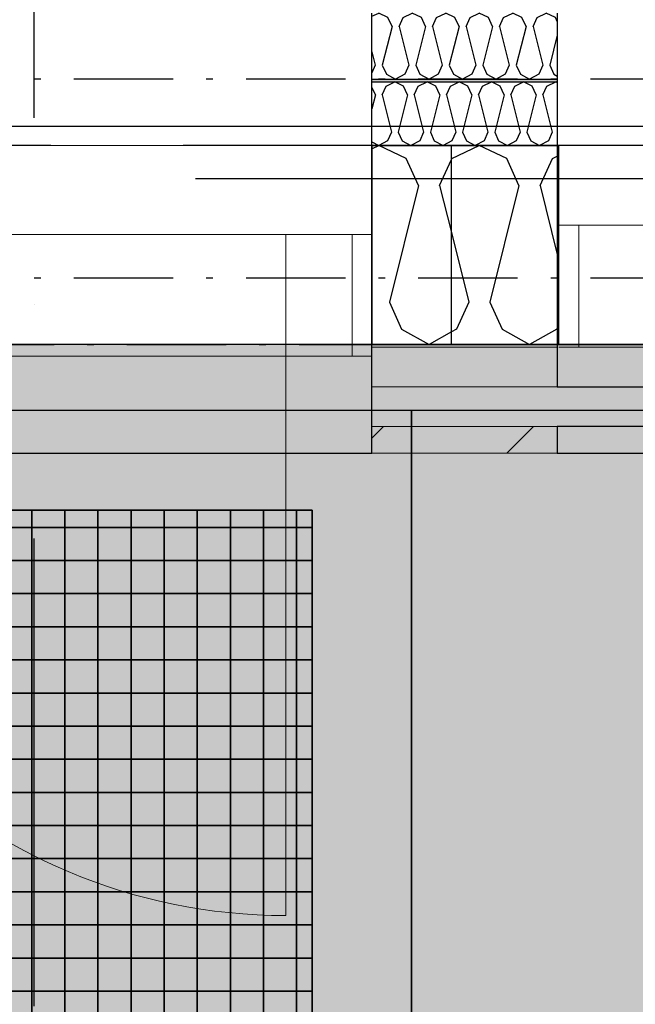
# Model space of a CAD drawing. Header units: millimetres. Extents: x -173281 to 144469, y -85977 to 83288.
# Tile 122 of 256: x -66134 to -65669, y -44460 to -43717. Entities that reach past the tile are written whole.
import ezdxf
from ezdxf.enums import TextEntityAlignment as Align

# ---------------------------------------------------------------- set-up
doc = ezdxf.new("R2010")
doc.units = ezdxf.units.MM
doc.header["$LTSCALE"] = 0.5
doc.header["$MEASUREMENT"] = 0
for name, pattern in [('Akselinje', [1500, 1000, -200, 100, -200]), ('Over snittplan', [260, 150, -50, 10, -50]), ('PLINE', [0]), ('Prikk & stiplet', [1340.555525, 705.555534, -352.777767, 0, -282.222223])]:
    doc.linetypes.add(name, pattern=pattern)
for name, color, linetype in [('216- Direkte fundamentering(Nye konstruksjoner)', 7, 'Continuous'), ('223- Bjelker', 7, 'Continuous'), ('231- Bærende yttervegger', 7, 'Continuous'), ('231- Bærende yttervegger (Skravur)', 7, 'Continuous'), ('231- Bærende yttervegger(Nye konstruksjoner)', 7, 'Continuous'), ('232- Ikke-bærende yttervegger (Skravur)(Nye konstruksjoner)', 7, 'Continuous'), ('232- Ikke-bærende yttervegger(Nye konstruksjoner)', 7, 'Continuous'), ('235- Utvendig kledning og overflate (Skravur)(Nye konstruksjoner)', 7, 'Continuous'), ('244- Vinduer_ dører_ foldevegger(Nye konstruksjoner)', 7, 'Continuous'), ('252- Gulv på grunn_ bunnplate', 7, 'Continuous'), ('252- Gulv på grunn_ bunnplate(Nye konstruksjoner)', 7, 'Continuous'), ('255- Gulvoverflate (Skravur)(Nye konstruksjoner)', 7, 'Continuous'), ('256- Faste himlinger og overflatebehandling(Nye konstruksjoner)', 7, 'Continuous'), ('82-- Modullinjer', 7, 'Continuous'), ('852- Snittmarkør', 7, 'Continuous')]:
    doc.layers.add(name, color=color, linetype=linetype)
doc.layers.add('234- Vinduer_ dører_ porter(Nye konstruksjoner)', color=7, linetype='Continuous', lineweight=0)
doc.layers.add('235- Utvendig kledning og overflate(Nye konstruksjoner)', color=7, linetype='Continuous', lineweight=0)
doc.styles.add('GENERATED_STYLE_2', font='arial.ttf')

# ---------------------------------------------------------------- blocks, each defined once
blk = doc.blocks.new('*X32')
at = {"layer": '255- Gulvoverflate (Skravur)(Nye konstruksjoner)', "linetype": 'PLINE'}
for p, q in [((-66125, -44100), (-66125, -44086.93)), ((-66125, -44086.93), (-66125, -44100)), ((-66100, -44100), (-66100, -44086.93)), ((-66100, -44086.93), (-66100, -44100)), ((-66075, -44100), (-66075, -44086.93)), ((-66075, -44086.93), (-66075, -44100)), ((-66050, -44100), (-66050, -44086.93)), ((-66050, -44086.93), (-66050, -44100)), ((-66025, -44100), (-66025, -44086.93)), ((-66025, -44086.93), (-66025, -44100)), ((-66000, -44100), (-66000, -44086.93)), ((-66000, -44086.93), (-66000, -44100)), ((-65975, -44100), (-65975, -44086.93)), ((-65975, -44086.93), (-65975, -44100)), ((-65950, -44100), (-65950, -44086.93)), ((-65950, -44086.93), (-65950, -44100)), ((-65925, -44100), (-65925, -44086.93)), ((-65925, -44086.93), (-65925, -44100)), ((-66150, -44100), (-66125, -44100)), ((-66125, -44100), (-66150, -44100)), ((-66125, -44100), (-66100, -44100)), ((-66125, -44125), (-66125, -44100)), ((-66100, -44100), (-66125, -44100)), ((-66125, -44100), (-66125, -44125)), ((-66100, -44100), (-66075, -44100)), ((-66100, -44125), (-66100, -44100)), ((-66075, -44100), (-66100, -44100)), ((-66100, -44100), (-66100, -44125)), ((-66075, -44100), (-66050, -44100)), ((-66075, -44125), (-66075, -44100)), ((-66050, -44100), (-66075, -44100)), ((-66075, -44100), (-66075, -44125)), ((-66050, -44100), (-66025, -44100)), ((-66050, -44125), (-66050, -44100)), ((-66025, -44100), (-66050, -44100)), ((-66050, -44100), (-66050, -44125)), ((-66025, -44100), (-66000, -44100)), ((-66025, -44125), (-66025, -44100)), ((-66000, -44100), (-66025, -44100)), ((-66025, -44100), (-66025, -44125)), ((-66000, -44100), (-65975, -44100)), ((-66000, -44125), (-66000, -44100)), ((-65975, -44100), (-66000, -44100)), ((-66000, -44100), (-66000, -44125)), ((-65975, -44100), (-65950, -44100)), ((-65975, -44125), (-65975, -44100)), ((-65950, -44100), (-65975, -44100)), ((-65975, -44100), (-65975, -44125)), ((-65950, -44100), (-65925, -44100)), ((-65950, -44125), (-65950, -44100)), ((-65925, -44100), (-65950, -44100)), ((-65950, -44100), (-65950, -44125)), ((-65925, -44100), (-65913.16, -44100)), ((-65925, -44125), (-65925, -44100)), ((-65913.16, -44100), (-65925, -44100)), ((-65925, -44100), (-65925, -44125)), ((-66150, -44125), (-66125, -44125)), ((-66125, -44125), (-66150, -44125)), ((-66125, -44125), (-66100, -44125)), ((-66125, -44150), (-66125, -44125)), ((-66100, -44125), (-66125, -44125)), ((-66125, -44125), (-66125, -44150)), ((-66100, -44125), (-66075, -44125)), ((-66100, -44150), (-66100, -44125)), ((-66075, -44125), (-66100, -44125)), ((-66100, -44125), (-66100, -44150)), ((-66075, -44125), (-66050, -44125)), ((-66075, -44150), (-66075, -44125)), ((-66050, -44125), (-66075, -44125)), ((-66075, -44125), (-66075, -44150)), ((-66050, -44125), (-66025, -44125)), ((-66050, -44150), (-66050, -44125)), ((-66025, -44125), (-66050, -44125)), ((-66050, -44125), (-66050, -44150)), ((-66025, -44125), (-66000, -44125)), ((-66025, -44150), (-66025, -44125)), ((-66000, -44125), (-66025, -44125)), ((-66025, -44125), (-66025, -44150)), ((-66000, -44125), (-65975, -44125)), ((-66000, -44150), (-66000, -44125)), ((-65975, -44125), (-66000, -44125)), ((-66000, -44125), (-66000, -44150)), ((-65975, -44125), (-65950, -44125)), ((-65975, -44150), (-65975, -44125)), ((-65950, -44125), (-65975, -44125)), ((-65975, -44125), (-65975, -44150)), ((-65950, -44125), (-65925, -44125)), ((-65950, -44150), (-65950, -44125)), ((-65925, -44125), (-65950, -44125)), ((-65950, -44125), (-65950, -44150)), ((-65925, -44125), (-65913.16, -44125)), ((-65925, -44150), (-65925, -44125)), ((-65913.16, -44125), (-65925, -44125)), ((-65925, -44125), (-65925, -44150)), ((-66150, -44150), (-66125, -44150)), ((-66125, -44150), (-66150, -44150)), ((-66125, -44150), (-66100, -44150)), ((-66125, -44175), (-66125, -44150)), ((-66100, -44150), (-66125, -44150)), ((-66125, -44150), (-66125, -44175)), ((-66100, -44150), (-66075, -44150)), ((-66100, -44175), (-66100, -44150)), ((-66075, -44150), (-66100, -44150)), ((-66100, -44150), (-66100, -44175)), ((-66075, -44150), (-66050, -44150)), ((-66075, -44175), (-66075, -44150)), ((-66050, -44150), (-66075, -44150)), ((-66075, -44150), (-66075, -44175)), ((-66050, -44150), (-66025, -44150)), ((-66050, -44175), (-66050, -44150)), ((-66025, -44150), (-66050, -44150)), ((-66050, -44150), (-66050, -44175)), ((-66025, -44150), (-66000, -44150)), ((-66025, -44175), (-66025, -44150)), ((-66000, -44150), (-66025, -44150)), ((-66025, -44150), (-66025, -44175)), ((-66000, -44150), (-65975, -44150)), ((-66000, -44175), (-66000, -44150)), ((-65975, -44150), (-66000, -44150)), ((-66000, -44150), (-66000, -44175)), ((-65975, -44150), (-65950, -44150)), ((-65975, -44175), (-65975, -44150)), ((-65950, -44150), (-65975, -44150)), ((-65975, -44150), (-65975, -44175)), ((-65950, -44150), (-65925, -44150)), ((-65950, -44175), (-65950, -44150)), ((-65925, -44150), (-65950, -44150)), ((-65950, -44150), (-65950, -44175)), ((-65925, -44150), (-65913.16, -44150)), ((-65925, -44175), (-65925, -44150)), ((-65913.16, -44150), (-65925, -44150)), ((-65925, -44150), (-65925, -44175)), ((-66150, -44175), (-66125, -44175)), ((-66125, -44175), (-66150, -44175)), ((-66125, -44175), (-66100, -44175)), ((-66125, -44200), (-66125, -44175)), ((-66100, -44175), (-66125, -44175)), ((-66125, -44175), (-66125, -44200)), ((-66100, -44175), (-66075, -44175)), ((-66100, -44200), (-66100, -44175)), ((-66075, -44175), (-66100, -44175)), ((-66100, -44175), (-66100, -44200)), ((-66075, -44175), (-66050, -44175)), ((-66075, -44200), (-66075, -44175)), ((-66050, -44175), (-66075, -44175)), ((-66075, -44175), (-66075, -44200)), ((-66050, -44175), (-66025, -44175)), ((-66050, -44200), (-66050, -44175)), ((-66025, -44175), (-66050, -44175)), ((-66050, -44175), (-66050, -44200)), ((-66025, -44175), (-66000, -44175)), ((-66025, -44200), (-66025, -44175)), ((-66000, -44175), (-66025, -44175)), ((-66025, -44175), (-66025, -44200)), ((-66000, -44175), (-65975, -44175)), ((-66000, -44200), (-66000, -44175)), ((-65975, -44175), (-66000, -44175)), ((-66000, -44175), (-66000, -44200)), ((-65975, -44175), (-65950, -44175)), ((-65975, -44200), (-65975, -44175)), ((-65950, -44175), (-65975, -44175)), ((-65975, -44175), (-65975, -44200)), ((-65950, -44175), (-65925, -44175)), ((-65950, -44200), (-65950, -44175)), ((-65925, -44175), (-65950, -44175)), ((-65950, -44175), (-65950, -44200)), ((-65925, -44175), (-65913.16, -44175)), ((-65925, -44200), (-65925, -44175)), ((-65913.16, -44175), (-65925, -44175)), ((-65925, -44175), (-65925, -44200)), ((-66150, -44200), (-66125, -44200)), ((-66125, -44200), (-66150, -44200)), ((-66125, -44200), (-66100, -44200)), ((-66125, -44225), (-66125, -44200)), ((-66100, -44200), (-66125, -44200)), ((-66125, -44200), (-66125, -44225)), ((-66100, -44200), (-66075, -44200)), ((-66100, -44225), (-66100, -44200)), ((-66075, -44200), (-66100, -44200)), ((-66100, -44200), (-66100, -44225)), ((-66075, -44200), (-66050, -44200)), ((-66075, -44225), (-66075, -44200)), ((-66050, -44200), (-66075, -44200)), ((-66075, -44200), (-66075, -44225)), ((-66050, -44200), (-66025, -44200)), ((-66050, -44225), (-66050, -44200)), ((-66025, -44200), (-66050, -44200)), ((-66050, -44200), (-66050, -44225)), ((-66025, -44200), (-66000, -44200)), ((-66025, -44225), (-66025, -44200)), ((-66000, -44200), (-66025, -44200)), ((-66025, -44200), (-66025, -44225)), ((-66000, -44200), (-65975, -44200)), ((-66000, -44225), (-66000, -44200)), ((-65975, -44200), (-66000, -44200)), ((-66000, -44200), (-66000, -44225)), ((-65975, -44200), (-65950, -44200)), ((-65975, -44225), (-65975, -44200)), ((-65950, -44200), (-65975, -44200)), ((-65975, -44200), (-65975, -44225)), ((-65950, -44200), (-65925, -44200)), ((-65950, -44225), (-65950, -44200)), ((-65925, -44200), (-65950, -44200)), ((-65950, -44200), (-65950, -44225)), ((-65925, -44200), (-65913.16, -44200)), ((-65925, -44225), (-65925, -44200)), ((-65913.16, -44200), (-65925, -44200)), ((-65925, -44200), (-65925, -44225)), ((-66150, -44225), (-66125, -44225)), ((-66125, -44225), (-66150, -44225)), ((-66125, -44225), (-66100, -44225)), ((-66125, -44250), (-66125, -44225)), ((-66100, -44225), (-66125, -44225)), ((-66125, -44225), (-66125, -44250)), ((-66100, -44225), (-66075, -44225)), ((-66100, -44250), (-66100, -44225)), ((-66075, -44225), (-66100, -44225)), ((-66100, -44225), (-66100, -44250)), ((-66075, -44225), (-66050, -44225)), ((-66075, -44250), (-66075, -44225)), ((-66050, -44225), (-66075, -44225)), ((-66075, -44225), (-66075, -44250)), ((-66050, -44225), (-66025, -44225)), ((-66050, -44250), (-66050, -44225)), ((-66025, -44225), (-66050, -44225)), ((-66050, -44225), (-66050, -44250)), ((-66025, -44225), (-66000, -44225)), ((-66025, -44250), (-66025, -44225)), ((-66000, -44225), (-66025, -44225)), ((-66025, -44225), (-66025, -44250)), ((-66000, -44225), (-65975, -44225)), ((-66000, -44250), (-66000, -44225)), ((-65975, -44225), (-66000, -44225)), ((-66000, -44225), (-66000, -44250)), ((-65975, -44225), (-65950, -44225)), ((-65975, -44250), (-65975, -44225)), ((-65950, -44225), (-65975, -44225)), ((-65975, -44225), (-65975, -44250)), ((-65950, -44225), (-65925, -44225)), ((-65950, -44250), (-65950, -44225)), ((-65925, -44225), (-65950, -44225)), ((-65950, -44225), (-65950, -44250)), ((-65925, -44225), (-65913.16, -44225)), ((-65925, -44250), (-65925, -44225)), ((-65913.16, -44225), (-65925, -44225)), ((-65925, -44225), (-65925, -44250)), ((-66150, -44250), (-66125, -44250)), ((-66125, -44250), (-66150, -44250)), ((-66125, -44250), (-66100, -44250)), ((-66125, -44275), (-66125, -44250)), ((-66100, -44250), (-66125, -44250)), ((-66125, -44250), (-66125, -44275)), ((-66100, -44250), (-66075, -44250)), ((-66100, -44275), (-66100, -44250)), ((-66075, -44250), (-66100, -44250)), ((-66100, -44250), (-66100, -44275)), ((-66075, -44250), (-66050, -44250)), ((-66075, -44275), (-66075, -44250)), ((-66050, -44250), (-66075, -44250)), ((-66075, -44250), (-66075, -44275)), ((-66050, -44250), (-66025, -44250)), ((-66050, -44275), (-66050, -44250)), ((-66025, -44250), (-66050, -44250)), ((-66050, -44250), (-66050, -44275)), ((-66025, -44250), (-66000, -44250)), ((-66025, -44275), (-66025, -44250)), ((-66000, -44250), (-66025, -44250)), ((-66025, -44250), (-66025, -44275)), ((-66000, -44250), (-65975, -44250)), ((-66000, -44275), (-66000, -44250)), ((-65975, -44250), (-66000, -44250)), ((-66000, -44250), (-66000, -44275)), ((-65975, -44250), (-65950, -44250)), ((-65975, -44275), (-65975, -44250)), ((-65950, -44250), (-65975, -44250)), ((-65975, -44250), (-65975, -44275)), ((-65950, -44250), (-65925, -44250)), ((-65950, -44275), (-65950, -44250)), ((-65925, -44250), (-65950, -44250)), ((-65950, -44250), (-65950, -44275)), ((-65925, -44250), (-65913.16, -44250)), ((-65925, -44275), (-65925, -44250)), ((-65913.16, -44250), (-65925, -44250)), ((-65925, -44250), (-65925, -44275)), ((-66150, -44275), (-66125, -44275)), ((-66125, -44275), (-66150, -44275)), ((-66125, -44275), (-66100, -44275)), ((-66125, -44300), (-66125, -44275)), ((-66100, -44275), (-66125, -44275)), ((-66125, -44275), (-66125, -44300)), ((-66100, -44275), (-66075, -44275)), ((-66100, -44300), (-66100, -44275)), ((-66075, -44275), (-66100, -44275)), ((-66100, -44275), (-66100, -44300)), ((-66075, -44275), (-66050, -44275)), ((-66075, -44300), (-66075, -44275)), ((-66050, -44275), (-66075, -44275)), ((-66075, -44275), (-66075, -44300)), ((-66050, -44275), (-66025, -44275)), ((-66050, -44300), (-66050, -44275)), ((-66025, -44275), (-66050, -44275)), ((-66050, -44275), (-66050, -44300)), ((-66025, -44275), (-66000, -44275)), ((-66025, -44300), (-66025, -44275)), ((-66000, -44275), (-66025, -44275)), ((-66025, -44275), (-66025, -44300)), ((-66000, -44275), (-65975, -44275)), ((-66000, -44300), (-66000, -44275)), ((-65975, -44275), (-66000, -44275)), ((-66000, -44275), (-66000, -44300)), ((-65975, -44275), (-65950, -44275)), ((-65975, -44300), (-65975, -44275)), ((-65950, -44275), (-65975, -44275)), ((-65975, -44275), (-65975, -44300)), ((-65950, -44275), (-65925, -44275)), ((-65950, -44300), (-65950, -44275)), ((-65925, -44275), (-65950, -44275)), ((-65950, -44275), (-65950, -44300)), ((-65925, -44275), (-65913.16, -44275)), ((-65925, -44300), (-65925, -44275)), ((-65913.16, -44275), (-65925, -44275)), ((-65925, -44275), (-65925, -44300)), ((-66150, -44300), (-66125, -44300)), ((-66125, -44300), (-66150, -44300)), ((-66125, -44300), (-66100, -44300)), ((-66125, -44325), (-66125, -44300)), ((-66100, -44300), (-66125, -44300)), ((-66125, -44300), (-66125, -44325)), ((-66100, -44300), (-66075, -44300)), ((-66100, -44325), (-66100, -44300)), ((-66075, -44300), (-66100, -44300)), ((-66100, -44300), (-66100, -44325)), ((-66075, -44300), (-66050, -44300)), ((-66075, -44325), (-66075, -44300)), ((-66050, -44300), (-66075, -44300)), ((-66075, -44300), (-66075, -44325)), ((-66050, -44300), (-66025, -44300)), ((-66050, -44325), (-66050, -44300)), ((-66025, -44300), (-66050, -44300)), ((-66050, -44300), (-66050, -44325)), ((-66025, -44300), (-66000, -44300)), ((-66025, -44325), (-66025, -44300)), ((-66000, -44300), (-66025, -44300)), ((-66025, -44300), (-66025, -44325)), ((-66000, -44300), (-65975, -44300)), ((-66000, -44325), (-66000, -44300)), ((-65975, -44300), (-66000, -44300)), ((-66000, -44300), (-66000, -44325)), ((-65975, -44300), (-65950, -44300)), ((-65975, -44325), (-65975, -44300)), ((-65950, -44300), (-65975, -44300)), ((-65975, -44300), (-65975, -44325)), ((-65950, -44300), (-65925, -44300)), ((-65950, -44325), (-65950, -44300)), ((-65925, -44300), (-65950, -44300)), ((-65950, -44300), (-65950, -44325)), ((-65925, -44300), (-65913.16, -44300)), ((-65925, -44325), (-65925, -44300)), ((-65913.16, -44300), (-65925, -44300)), ((-65925, -44300), (-65925, -44325)), ((-66150, -44325), (-66125, -44325)), ((-66125, -44325), (-66150, -44325)), ((-66125, -44325), (-66100, -44325)), ((-66125, -44350), (-66125, -44325)), ((-66100, -44325), (-66125, -44325)), ((-66125, -44325), (-66125, -44350)), ((-66100, -44325), (-66075, -44325)), ((-66100, -44350), (-66100, -44325)), ((-66075, -44325), (-66100, -44325)), ((-66100, -44325), (-66100, -44350)), ((-66075, -44325), (-66050, -44325)), ((-66075, -44350), (-66075, -44325)), ((-66050, -44325), (-66075, -44325)), ((-66075, -44325), (-66075, -44350)), ((-66050, -44325), (-66025, -44325)), ((-66050, -44350), (-66050, -44325)), ((-66025, -44325), (-66050, -44325)), ((-66050, -44325), (-66050, -44350)), ((-66025, -44325), (-66000, -44325)), ((-66025, -44350), (-66025, -44325)), ((-66000, -44325), (-66025, -44325)), ((-66025, -44325), (-66025, -44350)), ((-66000, -44325), (-65975, -44325)), ((-66000, -44350), (-66000, -44325)), ((-65975, -44325), (-66000, -44325)), ((-66000, -44325), (-66000, -44350)), ((-65975, -44325), (-65950, -44325)), ((-65975, -44350), (-65975, -44325)), ((-65950, -44325), (-65975, -44325)), ((-65975, -44325), (-65975, -44350)), ((-65950, -44325), (-65925, -44325)), ((-65950, -44350), (-65950, -44325)), ((-65925, -44325), (-65950, -44325)), ((-65950, -44325), (-65950, -44350)), ((-65925, -44325), (-65913.16, -44325)), ((-65925, -44350), (-65925, -44325)), ((-65913.16, -44325), (-65925, -44325)), ((-65925, -44325), (-65925, -44350)), ((-66150, -44350), (-66125, -44350)), ((-66125, -44350), (-66150, -44350)), ((-66125, -44350), (-66100, -44350)), ((-66125, -44375), (-66125, -44350)), ((-66100, -44350), (-66125, -44350)), ((-66125, -44350), (-66125, -44375)), ((-66100, -44350), (-66075, -44350)), ((-66100, -44375), (-66100, -44350)), ((-66075, -44350), (-66100, -44350)), ((-66100, -44350), (-66100, -44375)), ((-66075, -44350), (-66050, -44350)), ((-66075, -44375), (-66075, -44350)), ((-66050, -44350), (-66075, -44350)), ((-66075, -44350), (-66075, -44375)), ((-66050, -44350), (-66025, -44350)), ((-66050, -44375), (-66050, -44350)), ((-66025, -44350), (-66050, -44350)), ((-66050, -44350), (-66050, -44375)), ((-66025, -44350), (-66000, -44350)), ((-66025, -44375), (-66025, -44350)), ((-66000, -44350), (-66025, -44350)), ((-66025, -44350), (-66025, -44375)), ((-66000, -44350), (-65975, -44350)), ((-66000, -44375), (-66000, -44350)), ((-65975, -44350), (-66000, -44350)), ((-66000, -44350), (-66000, -44375)), ((-65975, -44350), (-65950, -44350)), ((-65975, -44375), (-65975, -44350)), ((-65950, -44350), (-65975, -44350)), ((-65975, -44350), (-65975, -44375)), ((-65950, -44350), (-65925, -44350)), ((-65950, -44375), (-65950, -44350)), ((-65925, -44350), (-65950, -44350)), ((-65950, -44350), (-65950, -44375)), ((-65925, -44350), (-65913.16, -44350)), ((-65925, -44375), (-65925, -44350)), ((-65913.16, -44350), (-65925, -44350)), ((-65925, -44350), (-65925, -44375)), ((-66150, -44375), (-66125, -44375)), ((-66125, -44375), (-66150, -44375)), ((-66125, -44375), (-66100, -44375)), ((-66125, -44400), (-66125, -44375)), ((-66100, -44375), (-66125, -44375)), ((-66125, -44375), (-66125, -44400)), ((-66100, -44375), (-66075, -44375)), ((-66100, -44400), (-66100, -44375)), ((-66075, -44375), (-66100, -44375)), ((-66100, -44375), (-66100, -44400)), ((-66075, -44375), (-66050, -44375)), ((-66075, -44400), (-66075, -44375)), ((-66050, -44375), (-66075, -44375)), ((-66075, -44375), (-66075, -44400)), ((-66050, -44375), (-66025, -44375)), ((-66050, -44400), (-66050, -44375)), ((-66025, -44375), (-66050, -44375)), ((-66050, -44375), (-66050, -44400)), ((-66025, -44375), (-66000, -44375)), ((-66025, -44400), (-66025, -44375)), ((-66000, -44375), (-66025, -44375)), ((-66025, -44375), (-66025, -44400)), ((-66000, -44375), (-65975, -44375)), ((-66000, -44400), (-66000, -44375)), ((-65975, -44375), (-66000, -44375)), ((-66000, -44375), (-66000, -44400)), ((-65975, -44375), (-65950, -44375)), ((-65975, -44400), (-65975, -44375)), ((-65950, -44375), (-65975, -44375)), ((-65975, -44375), (-65975, -44400)), ((-65950, -44375), (-65925, -44375)), ((-65950, -44400), (-65950, -44375)), ((-65925, -44375), (-65950, -44375)), ((-65950, -44375), (-65950, -44400)), ((-65925, -44375), (-65913.16, -44375)), ((-65925, -44400), (-65925, -44375)), ((-65913.16, -44375), (-65925, -44375)), ((-65925, -44375), (-65925, -44400)), ((-66150, -44400), (-66125, -44400)), ((-66125, -44400), (-66150, -44400)), ((-66125, -44400), (-66100, -44400)), ((-66125, -44425), (-66125, -44400)), ((-66100, -44400), (-66125, -44400)), ((-66125, -44400), (-66125, -44425)), ((-66100, -44400), (-66075, -44400)), ((-66100, -44425), (-66100, -44400)), ((-66075, -44400), (-66100, -44400)), ((-66100, -44400), (-66100, -44425)), ((-66075, -44400), (-66050, -44400)), ((-66075, -44425), (-66075, -44400)), ((-66050, -44400), (-66075, -44400)), ((-66075, -44400), (-66075, -44425)), ((-66050, -44400), (-66025, -44400)), ((-66050, -44425), (-66050, -44400)), ((-66025, -44400), (-66050, -44400)), ((-66050, -44400), (-66050, -44425)), ((-66025, -44400), (-66000, -44400)), ((-66025, -44425), (-66025, -44400)), ((-66000, -44400), (-66025, -44400)), ((-66025, -44400), (-66025, -44425)), ((-66000, -44400), (-65975, -44400)), ((-66000, -44425), (-66000, -44400)), ((-65975, -44400), (-66000, -44400)), ((-66000, -44400), (-66000, -44425)), ((-65975, -44400), (-65950, -44400)), ((-65975, -44425), (-65975, -44400)), ((-65950, -44400), (-65975, -44400)), ((-65975, -44400), (-65975, -44425)), ((-65950, -44400), (-65925, -44400)), ((-65950, -44425), (-65950, -44400)), ((-65925, -44400), (-65950, -44400)), ((-65950, -44400), (-65950, -44425)), ((-65925, -44400), (-65913.16, -44400)), ((-65925, -44425), (-65925, -44400)), ((-65913.16, -44400), (-65925, -44400)), ((-65925, -44400), (-65925, -44425)), ((-66150, -44425), (-66125, -44425)), ((-66125, -44425), (-66150, -44425)), ((-66125, -44425), (-66100, -44425)), ((-66125, -44450), (-66125, -44425)), ((-66100, -44425), (-66125, -44425)), ((-66125, -44425), (-66125, -44450)), ((-66100, -44425), (-66075, -44425)), ((-66100, -44450), (-66100, -44425)), ((-66075, -44425), (-66100, -44425)), ((-66100, -44425), (-66100, -44450)), ((-66075, -44425), (-66050, -44425)), ((-66075, -44450), (-66075, -44425)), ((-66050, -44425), (-66075, -44425)), ((-66075, -44425), (-66075, -44450)), ((-66050, -44425), (-66025, -44425)), ((-66050, -44450), (-66050, -44425)), ((-66025, -44425), (-66050, -44425)), ((-66050, -44425), (-66050, -44450)), ((-66025, -44425), (-66000, -44425)), ((-66025, -44450), (-66025, -44425)), ((-66000, -44425), (-66025, -44425)), ((-66025, -44425), (-66025, -44450)), ((-66000, -44425), (-65975, -44425)), ((-66000, -44450), (-66000, -44425)), ((-65975, -44425), (-66000, -44425)), ((-66000, -44425), (-66000, -44450)), ((-65975, -44425), (-65950, -44425)), ((-65975, -44450), (-65975, -44425)), ((-65950, -44425), (-65975, -44425)), ((-65975, -44425), (-65975, -44450)), ((-65950, -44425), (-65925, -44425)), ((-65950, -44450), (-65950, -44425)), ((-65925, -44425), (-65950, -44425)), ((-65950, -44425), (-65950, -44450)), ((-65925, -44425), (-65913.16, -44425)), ((-65925, -44450), (-65925, -44425)), ((-65913.16, -44425), (-65925, -44425)), ((-65925, -44425), (-65925, -44450)), ((-66150, -44450), (-66125, -44450)), ((-66125, -44450), (-66150, -44450)), ((-66125, -44450), (-66100, -44450)), ((-66125, -44475), (-66125, -44450)), ((-66100, -44450), (-66125, -44450)), ((-66125, -44450), (-66125, -44475)), ((-66100, -44450), (-66075, -44450)), ((-66100, -44475), (-66100, -44450)), ((-66075, -44450), (-66100, -44450)), ((-66100, -44450), (-66100, -44475)), ((-66075, -44450), (-66050, -44450)), ((-66075, -44475), (-66075, -44450)), ((-66050, -44450), (-66075, -44450)), ((-66075, -44450), (-66075, -44475)), ((-66050, -44450), (-66025, -44450)), ((-66050, -44475), (-66050, -44450)), ((-66025, -44450), (-66050, -44450)), ((-66050, -44450), (-66050, -44475)), ((-66025, -44450), (-66000, -44450)), ((-66025, -44475), (-66025, -44450)), ((-66000, -44450), (-66025, -44450)), ((-66025, -44450), (-66025, -44475)), ((-66000, -44450), (-65975, -44450)), ((-66000, -44475), (-66000, -44450)), ((-65975, -44450), (-66000, -44450)), ((-66000, -44450), (-66000, -44475)), ((-65975, -44450), (-65950, -44450)), ((-65975, -44475), (-65975, -44450)), ((-65950, -44450), (-65975, -44450)), ((-65975, -44450), (-65975, -44475)), ((-65950, -44450), (-65925, -44450)), ((-65950, -44475), (-65950, -44450)), ((-65925, -44450), (-65950, -44450)), ((-65950, -44450), (-65950, -44475)), ((-65925, -44450), (-65913.16, -44450)), ((-65925, -44475), (-65925, -44450)), ((-65913.16, -44450), (-65925, -44450)), ((-65925, -44450), (-65925, -44475))]:
    blk.add_line(p, q, dxfattribs=at)
blk = doc.blocks.new('*X397')
at = {"layer": '231- Bærende yttervegger (Skravur)', "linetype": 'PLINE'}
for p, q in [((-65807.79, -43821.73), (-65787.07, -43811.93)), ((-65766.35, -43821.73), (-65787.07, -43811.93)), ((-65731.92, -43821.73), (-65728.16, -43819.96)), ((-65808.16, -43822.54), (-65807.79, -43821.73)), ((-65757.1, -43842.05), (-65766.35, -43821.73)), ((-65741.16, -43842.05), (-65731.92, -43821.73)), ((-65757.1, -43842.05), (-65779.1, -43930.04)), ((-65741.16, -43842.05), (-65728.16, -43894.06)), ((-65808.16, -43877.58), (-65795.04, -43930.04)), ((-65795.04, -43930.04), (-65804.29, -43950.36)), ((-65779.1, -43930.04), (-65769.85, -43950.36)), ((-65804.29, -43950.36), (-65808.16, -43952.52)), ((-65769.85, -43950.36), (-65749.13, -43961.93)), ((-65728.41, -43950.36), (-65749.13, -43961.93)), ((-65728.16, -43949.81), (-65728.41, -43950.36))]:
    blk.add_line(p, q, dxfattribs=at)
blk = doc.blocks.new('Vindu[42]')
at = {"layer": '234- Vinduer_ dører_ porter(Nye konstruksjoner)', "linetype": 'PLINE'}
for p, q in [((-65207.03, -43811.93), (-65727.03, -43811.93)), ((-65727.03, -43871.93), (-65712.03, -43871.93)), ((-65712.03, -43871.93), (-65656.03, -43871.93)), ((-65712.03, -43871.93), (-65712.03, -43963.93)), ((-65207.03, -43961.93), (-65727.03, -43961.93)), ((-65712.03, -43963.93), (-65727.03, -43963.93)), ((-65656.03, -43963.93), (-65712.03, -43963.93))]:
    blk.add_line(p, q, dxfattribs=at)
at = {"layer": '244- Vinduer_ dører_ foldevegger(Nye konstruksjoner)', "linetype": 'PLINE'}
for p, q in [((-65727.03, -43871.93), (-65727.03, -43811.93)), ((-65727.03, -43961.93), (-65727.03, -43871.93)), ((-65727.03, -43961.93), (-65727.03, -43871.93)), ((-65727.03, -43961.93), (-65734.03, -43961.93)), ((-65727.03, -43961.93), (-65734.03, -43961.93))]:
    blk.add_line(p, q, dxfattribs=at)
blk = doc.blocks.new('Dør tofløyet[26]')
at = {"layer": '234- Vinduer_ dører_ porter(Nye konstruksjoner)', "linetype": 'PLINE'}
for p, q in [((-65868.16, -43811.93), (-67388.16, -43811.93)), ((-67323.16, -43878.93), (-65933.16, -43878.93)), ((-65883.16, -43878.93), (-65933.16, -43878.93)), ((-65933.16, -43878.93), (-65933.16, -43970.93)), ((-65883.16, -43878.93), (-65868.16, -43878.93)), ((-65883.16, -43970.93), (-65883.16, -43878.93)), ((-65868.16, -43970.93), (-65868.16, -43878.93)), ((-65868.16, -43961.93), (-67388.16, -43961.93)), ((-65933.16, -43970.93), (-67323.16, -43970.93)), ((-65933.16, -43970.93), (-65883.16, -43970.93)), ((-65933.16, -43970.93), (-65933.16, -44392.93)), ((-65883.16, -43970.93), (-65868.16, -43970.93))]:
    blk.add_line(p, q, dxfattribs=at)
blk.add_arc((-65933.16, -43970.93), 422, 180, 270, dxfattribs=at)
at = {"layer": '244- Vinduer_ dører_ foldevegger(Nye konstruksjoner)', "linetype": 'PLINE'}
for p, q in [((-65868.16, -43878.93), (-65868.16, -43811.93)), ((-65868.16, -43961.93), (-65868.16, -43878.93)), ((-65868.16, -43961.93), (-65868.16, -43878.93))]:
    blk.add_line(p, q, dxfattribs=at)
blk = doc.blocks.new('*X728')
at = {"layer": '232- Ikke-bærende yttervegger (Skravur)(Nye konstruksjoner)', "linetype": 'PLINE'}
for p, q in [((-65865.5, -43773.57), (-65868.16, -43767.73)), ((-65860.4, -43773.57), (-65857.44, -43767.07)), ((-65857.44, -43767.07), (-65850.81, -43763.93)), ((-65844.18, -43767.07), (-65850.81, -43763.93)), ((-65841.22, -43773.57), (-65844.18, -43767.07)), ((-65836.12, -43773.57), (-65833.16, -43767.07)), ((-65833.16, -43767.07), (-65826.53, -43763.93)), ((-65819.9, -43767.07), (-65826.53, -43763.93)), ((-65816.94, -43773.57), (-65819.9, -43767.07)), ((-65811.84, -43773.57), (-65808.88, -43767.07)), ((-65808.88, -43767.07), (-65802.25, -43763.93)), ((-65795.62, -43767.07), (-65802.25, -43763.93)), ((-65792.66, -43773.57), (-65795.62, -43767.07)), ((-65787.56, -43773.57), (-65784.6, -43767.07)), ((-65784.6, -43767.07), (-65777.97, -43763.93)), ((-65771.34, -43767.07), (-65777.97, -43763.93)), ((-65768.38, -43773.57), (-65771.34, -43767.07)), ((-65763.28, -43773.57), (-65760.32, -43767.07)), ((-65760.32, -43767.07), (-65753.69, -43763.93)), ((-65747.05, -43767.07), (-65753.69, -43763.93)), ((-65744.1, -43773.57), (-65747.05, -43767.07)), ((-65738.99, -43773.57), (-65736.04, -43767.07)), ((-65736.04, -43767.07), (-65729.4, -43763.93)), ((-65728.16, -43764.52), (-65729.4, -43763.93)), ((-65865.5, -43773.57), (-65868.16, -43784.2)), ((-65860.4, -43773.57), (-65853.36, -43801.72)), ((-65841.22, -43773.57), (-65848.26, -43801.72)), ((-65836.12, -43773.57), (-65829.08, -43801.72)), ((-65816.94, -43773.57), (-65823.98, -43801.72)), ((-65811.84, -43773.57), (-65804.8, -43801.72)), ((-65792.66, -43773.57), (-65799.7, -43801.72)), ((-65787.56, -43773.57), (-65780.52, -43801.72)), ((-65768.38, -43773.57), (-65775.42, -43801.72)), ((-65763.28, -43773.57), (-65756.24, -43801.72)), ((-65744.1, -43773.57), (-65751.14, -43801.72)), ((-65738.99, -43773.57), (-65731.96, -43801.72)), ((-65853.36, -43801.72), (-65856.32, -43808.23)), ((-65848.26, -43801.72), (-65845.3, -43808.23)), ((-65829.08, -43801.72), (-65832.04, -43808.23)), ((-65823.98, -43801.72), (-65821.02, -43808.23)), ((-65804.8, -43801.72), (-65807.76, -43808.23)), ((-65799.7, -43801.72), (-65796.74, -43808.23)), ((-65780.52, -43801.72), (-65783.48, -43808.23)), ((-65775.42, -43801.72), (-65772.46, -43808.23)), ((-65756.24, -43801.72), (-65759.2, -43808.23)), ((-65751.14, -43801.72), (-65748.18, -43808.23)), ((-65731.96, -43801.72), (-65734.91, -43808.23)), ((-65868.16, -43809.02), (-65862.95, -43811.93)), ((-65856.32, -43808.23), (-65862.95, -43811.93)), ((-65845.3, -43808.23), (-65838.67, -43811.93)), ((-65832.04, -43808.23), (-65838.67, -43811.93)), ((-65821.02, -43808.23), (-65814.39, -43811.93)), ((-65807.76, -43808.23), (-65814.39, -43811.93)), ((-65796.74, -43808.23), (-65790.11, -43811.93)), ((-65783.48, -43808.23), (-65790.11, -43811.93)), ((-65772.46, -43808.23), (-65765.83, -43811.93)), ((-65759.2, -43808.23), (-65765.83, -43811.93)), ((-65748.18, -43808.23), (-65741.55, -43811.93)), ((-65734.91, -43808.23), (-65741.55, -43811.93))]:
    blk.add_line(p, q, dxfattribs=at)
blk = doc.blocks.new('*X734')
at = {"layer": '232- Ikke-bærende yttervegger (Skravur)(Nye konstruksjoner)', "linetype": 'PLINE'}
for p, q in [((-65868.16, -43714.39), (-65862.95, -43711.93)), ((-65856.04, -43715.2), (-65862.95, -43711.93)), ((-65852.96, -43721.97), (-65856.04, -43715.2)), ((-65847.65, -43721.97), (-65844.57, -43715.2)), ((-65844.57, -43715.2), (-65837.66, -43711.93)), ((-65830.75, -43715.2), (-65837.66, -43711.93)), ((-65827.67, -43721.97), (-65830.75, -43715.2)), ((-65822.36, -43721.97), (-65819.27, -43715.2)), ((-65819.27, -43715.2), (-65812.37, -43711.93)), ((-65805.46, -43715.2), (-65812.37, -43711.93)), ((-65802.38, -43721.97), (-65805.46, -43715.2)), ((-65797.06, -43721.97), (-65793.98, -43715.2)), ((-65793.98, -43715.2), (-65787.07, -43711.93)), ((-65780.17, -43715.2), (-65787.07, -43711.93)), ((-65777.08, -43721.97), (-65780.17, -43715.2)), ((-65771.77, -43721.97), (-65768.69, -43715.2)), ((-65768.69, -43715.2), (-65761.78, -43711.93)), ((-65754.87, -43715.2), (-65761.78, -43711.93)), ((-65751.79, -43721.97), (-65754.87, -43715.2)), ((-65746.48, -43721.97), (-65743.39, -43715.2)), ((-65743.39, -43715.2), (-65736.49, -43711.93)), ((-65729.58, -43715.2), (-65736.49, -43711.93)), ((-65728.16, -43718.32), (-65729.58, -43715.2)), ((-65852.96, -43721.97), (-65860.29, -43751.3)), ((-65847.65, -43721.97), (-65840.32, -43751.3)), ((-65827.67, -43721.97), (-65835, -43751.3)), ((-65822.36, -43721.97), (-65815.02, -43751.3)), ((-65802.38, -43721.97), (-65809.71, -43751.3)), ((-65797.06, -43721.97), (-65789.73, -43751.3)), ((-65777.08, -43721.97), (-65784.42, -43751.3)), ((-65771.77, -43721.97), (-65764.44, -43751.3)), ((-65751.79, -43721.97), (-65759.12, -43751.3)), ((-65746.48, -43721.97), (-65739.14, -43751.3)), ((-65728.16, -43728.62), (-65733.83, -43751.3)), ((-65868.16, -43741.09), (-65865.61, -43751.3)), ((-65865.61, -43751.3), (-65868.16, -43756.91)), ((-65860.29, -43751.3), (-65857.21, -43758.07)), ((-65840.32, -43751.3), (-65843.4, -43758.07)), ((-65835, -43751.3), (-65831.92, -43758.07)), ((-65815.02, -43751.3), (-65818.1, -43758.07)), ((-65809.71, -43751.3), (-65806.63, -43758.07)), ((-65789.73, -43751.3), (-65792.81, -43758.07)), ((-65784.42, -43751.3), (-65781.33, -43758.07)), ((-65764.44, -43751.3), (-65767.52, -43758.07)), ((-65759.12, -43751.3), (-65756.04, -43758.07)), ((-65739.14, -43751.3), (-65742.23, -43758.07)), ((-65733.83, -43751.3), (-65730.75, -43758.07)), ((-65857.21, -43758.07), (-65850.31, -43761.93)), ((-65843.4, -43758.07), (-65850.31, -43761.93)), ((-65831.92, -43758.07), (-65825.01, -43761.93)), ((-65818.1, -43758.07), (-65825.01, -43761.93)), ((-65806.63, -43758.07), (-65799.72, -43761.93)), ((-65792.81, -43758.07), (-65799.72, -43761.93)), ((-65781.33, -43758.07), (-65774.43, -43761.93)), ((-65767.52, -43758.07), (-65774.43, -43761.93)), ((-65756.04, -43758.07), (-65749.13, -43761.93)), ((-65742.23, -43758.07), (-65749.13, -43761.93)), ((-65730.75, -43758.07), (-65728.16, -43759.52))]:
    blk.add_line(p, q, dxfattribs=at)
blk = doc.blocks.new('*X1152')
at = {"layer": '232- Ikke-bærende yttervegger (Skravur)(Nye konstruksjoner)', "linetype": 'PLINE'}
for p, q in [((-65868.16, -43814.39), (-65862.95, -43811.93)), ((-65842.23, -43821.73), (-65862.95, -43811.93)), ((-65832.98, -43842.05), (-65842.23, -43821.73)), ((-65817.04, -43842.05), (-65808.16, -43822.54)), ((-65832.98, -43842.05), (-65854.98, -43930.04)), ((-65817.04, -43842.05), (-65808.16, -43877.58)), ((-65854.98, -43930.04), (-65845.73, -43950.36)), ((-65845.73, -43950.36), (-65825.01, -43961.93)), ((-65808.16, -43952.52), (-65825.01, -43961.93))]:
    blk.add_line(p, q, dxfattribs=at)
blk = doc.blocks.new('Standard grid marker[192]', base_point=(20939.46, -43811.93))
at = {"layer": '82-- Modullinjer', "linetype": 'Akselinje'}
blk.add_line((20739.46, -43811.93), (-81321.28, -43811.93), dxfattribs=at)
at = {"layer": '82-- Modullinjer', "style": 'GENERATED_STYLE_2'}
for tag, p in [('AC_MarkerText_1_1', (-81898.78, -43851.93)), ('AC_MarkerText_1_0', (21061.96, -43851.93))]:
    blk.add_attdef(tag, text='', height=175, rotation=90, dxfattribs=at).set_placement(p, align=Align.TOP_CENTER)

msp = doc.modelspace()

# ---------------------------------------------------------------- hatches: boundary and pattern name
at = {"layer": '232- Ikke-bærende yttervegger (Skravur)(Nye konstruksjoner)', "linetype": 'Continuous'}
msp.add_hatch(color=256, dxfattribs=at).paths.add_polyline_path([(-65868.16, -43763.93), (-65728.16, -43763.93), (-65728.16, -43761.93), (-65868.16, -43761.93)])
at = {"layer": '235- Utvendig kledning og overflate (Skravur)(Nye konstruksjoner)', "linetype": 'Continuous'}
h = msp.add_hatch(dxfattribs=at)
h.set_pattern_fill('Prikker_tett', color=256, style=0, pattern_type=2)
h.set_pattern_definition([(0, (0, 0), (0, 43.30127), [0, -25]), (0, (12.5, 21.65), (0, 43.30127), [0, -25])])
h.paths.add_polyline_path([(-65868.16, -43963.93), (-65728.16, -43963.93), (-65728.16, -43961.93), (-65868.16, -43961.93)])
h = msp.add_hatch(dxfattribs=at)
h.set_pattern_fill('Skrålinjer_2', color=256, style=0, pattern_type=2)
h.set_pattern_definition([(45, (0, 0), (-56.56854, 56.56854), [80, 0])])
h.paths.add_polyline_path([(-65868.16, -44043.93), (-65728.16, -44043.93), (-65728.16, -44023.93), (-65868.16, -44023.93)])
at = {"layer": '256- Faste himlinger og overflatebehandling(Nye konstruksjoner)', "linetype": 'Continuous'}
msp.add_hatch(color=256, dxfattribs=at).paths.add_polyline_path([(-77573.16, -45166.93), (-76163.16, -45166.93), (-76163.16, -46156.93), (-69793.16, -46156.93), (-66143.16, -46186.93), (-60353.16, -46186.93), (-60353.16, -43186.93), (-59123.16, -43186.93), (-59123.16, -36146.93), (-60353.16, -36146.93), (-60353.16, -12056.93), (-61323.16, -12056.93), (-61323.16, -14921.93), (-61193.16, -14921.93), (-61193.16, -15296.93), (-61378.16, -15296.93), (-61378.16, -25536.93), (-61193.16, -25536.93), (-61193.16, -25911.93), (-61323.16, -25911.93), (-61323.16, -37221.93), (-60173.16, -37221.93), (-60173.16, -42061.93), (-61323.16, -42061.93), (-61323.16, -43961.93), (-70863.16, -43961.93), (-70863.16, -45161.93), (-75178.16, -45161.93), (-75178.16, -43961.93), (-76398.16, -43961.93), (-76398.16, -44096.93), (-76683.16, -44096.93), (-76683.16, -39207.93), (-77573.16, -39207.93)])

# ---------------------------------------------------------------- linework, layer by layer
at = {"layer": '216- Direkte fundamentering(Nye konstruksjoner)', "linetype": 'PLINE', "flags": 128}
for points in [[(-65913.16, -44011.93), (-67488.16, -44011.93)], [(-65838.16, -44011.93), (-65913.16, -44011.93)], [(-65838.16, -45086.93), (-65838.16, -44011.93)], [(-67413.16, -44086.93), (-65913.16, -44086.93)], [(-65913.16, -44086.93), (-65913.16, -45086.93)]]:
    msp.add_lwpolyline(points, dxfattribs=at)
at = {"layer": '223- Bjelker', "linetype": 'Over snittplan'}
for p, q in [((-64978.16, -43761.93), (-76548.16, -43761.93)), ((-64978.16, -43911.93), (-76548.16, -43911.93))]:
    msp.add_line(p, q, dxfattribs=at)
at = {"layer": '223- Bjelker', "linetype": 'Prikk & stiplet'}
msp.add_line((-64978.16, -43836.93), (-76548.16, -43836.93), dxfattribs=at)
at = {"layer": '231- Bærende yttervegger', "linetype": 'PLINE'}
msp.add_line((-65728.16, -43961.93), (-65734.03, -43961.93), dxfattribs=at)
at = {"layer": '231- Bærende yttervegger', "linetype": 'PLINE', "flags": 128}
for points in [[(-65728.16, -43711.93), (-65728.16, -43761.93)], [(-65728.16, -43761.93), (-65728.16, -43763.93)], [(-65728.16, -43763.93), (-65728.16, -43811.93)], [(-65808.16, -43811.93), (-65868.16, -43811.93)], [(-65808.16, -43961.93), (-65808.16, -43811.93)], [(-65728.16, -43811.93), (-65808.16, -43811.93)], [(-65868.16, -43961.93), (-65808.16, -43961.93)], [(-65808.16, -43961.93), (-65728.16, -43961.93)], [(-65728.16, -43961.93), (-65728.16, -43963.93)], [(-65728.16, -43963.93), (-65728.16, -43993.93)], [(-65728.16, -43993.93), (-65228.16, -43993.93)], [(-65228.16, -44023.93), (-65728.16, -44023.93)], [(-65728.16, -44023.93), (-65728.16, -44043.93)], [(-65728.16, -44043.93), (-65228.16, -44043.93)]]:
    msp.add_lwpolyline(points, dxfattribs=at)
at = {"layer": '231- Bærende yttervegger', "linetype": 'Over snittplan', "flags": 128}
for points in [[(-64978.16, -43911.93), (-70863.16, -43911.93)], [(-70863.16, -43961.93), (-64978.16, -43961.93)]]:
    msp.add_lwpolyline(points, dxfattribs=at)
at = {"layer": '231- Bærende yttervegger(Nye konstruksjoner)', "linetype": 'PLINE', "flags": 128}
for points in [[(-65868.16, -43761.93), (-65868.16, -43711.93)], [(-65868.16, -43763.93), (-65868.16, -43761.93)], [(-65868.16, -43811.93), (-65868.16, -43763.93)], [(-65868.16, -43961.93), (-65868.16, -43811.93)], [(-65727.03, -43811.93), (-65728.16, -43811.93)], [(-65728.16, -43811.93), (-65728.16, -43961.93)], [(-65228.16, -43811.93), (-65727.03, -43811.93)], [(-65868.16, -43963.93), (-65868.16, -43961.93)], [(-65868.16, -43993.93), (-65868.16, -43963.93)], [(-65728.16, -43961.93), (-65727.03, -43961.93)], [(-65727.03, -43961.93), (-65228.16, -43961.93)], [(-65868.16, -44023.93), (-65868.16, -43993.93)], [(-65868.16, -44043.93), (-65868.16, -44023.93)], [(-68508.16, -44043.93), (-65868.16, -44043.93)]]:
    msp.add_lwpolyline(points, dxfattribs=at)
at = {"layer": '232- Ikke-bærende yttervegger(Nye konstruksjoner)', "linetype": 'PLINE'}
for p, q in [((-65868.16, -43761.93), (-65728.16, -43761.93)), ((-65868.16, -43763.93), (-65728.16, -43763.93))]:
    msp.add_line(p, q, dxfattribs=at)
at = {"layer": '232- Ikke-bærende yttervegger(Nye konstruksjoner)', "linetype": 'PLINE', "flags": 128}
for points in [[(-65868.16, -43811.93), (-65728.16, -43811.93)], [(-65808.16, -43811.93), (-65868.16, -43811.93)], [(-65868.16, -43811.93), (-65868.16, -43961.93)], [(-65808.16, -43961.93), (-65808.16, -43811.93)], [(-65868.16, -43961.93), (-65808.16, -43961.93)]]:
    msp.add_lwpolyline(points, dxfattribs=at)
at = {"layer": '235- Utvendig kledning og overflate(Nye konstruksjoner)', "linetype": 'PLINE'}
for p, q in [((-65728.16, -43963.93), (-65868.16, -43963.93)), ((-65868.16, -43993.93), (-65728.16, -43993.93)), ((-65868.16, -44023.93), (-65728.16, -44023.93))]:
    msp.add_line(p, q, dxfattribs=at)
at = {"layer": '235- Utvendig kledning og overflate(Nye konstruksjoner)', "linetype": 'PLINE', "flags": 128}
for points in [[(-65728.16, -43961.93), (-65868.16, -43961.93)], [(-65868.16, -44043.93), (-65728.16, -44043.93)]]:
    msp.add_lwpolyline(points, dxfattribs=at)
at = {"layer": '252- Gulv på grunn_ bunnplate', "linetype": 'PLINE', "flags": 128}
msp.add_lwpolyline([(-77653.66, -28236.43), (-76468.16, -28236.43), (-76468.16, -25956.93), (-68648.16, -25956.93), (-68648.16, -14971.93), (-68648.16, -14846.93), (-70768.16, -14846.93), (-70768.16, -11941.93), (-75053.66, -11941.93), (-75053.66, 2273.07), (-74818.16, 2273.07), (-74818.16, 4673.07), (-63042.66, 4673.07), (-63042.66, 2373.07), (-61492.66, 2373.07), (-61492.66, -15001.93), (-65023.16, -15001.93), (-65023.16, -14971.93), (-65037.66, -14971.93), (-65037.66, -25831.93), (-61478.16, -25831.93), (-61478.16, -37386.43), (-60337.66, -37386.43), (-60337.66, -41897.43), (-61487.66, -41897.43), (-61487.66, -43697.43), (-63278.16, -43697.43), (-63278.16, -41936.93), (-63428.16, -41936.93), (-63428.16, -43701.93), (-65168.16, -43701.93), (-65168.16, -43797.43), (-71027.66, -43797.43), (-71027.66, -44997.43), (-75013.66, -44997.43), (-75013.66, -43797.43), (-76238.16, -43797.43), (-76238.16, -38801.93), (-77653.66, -38801.93)], close=True, dxfattribs=at)
at = {"layer": '252- Gulv på grunn_ bunnplate(Nye konstruksjoner)', "linetype": 'PLINE', "flags": 128}
msp.add_lwpolyline([(-67488.16, -44011.93), (-68518.16, -44011.93), (-68518.16, -44146.93), (-70223.16, -44146.93), (-70223.16, -46446.93), (-64938.16, -46446.93), (-64938.16, -44011.93), (-65838.16, -44011.93), (-65838.16, -45161.93), (-67488.16, -45161.93)], close=True, dxfattribs=at)
at = {"layer": '255- Gulvoverflate (Skravur)(Nye konstruksjoner)', "linetype": 'PLINE', "flags": 128}
msp.add_lwpolyline([(-67413.16, -45086.93), (-65913.16, -45086.93), (-65913.16, -44086.93), (-67413.16, -44086.93)], close=True, dxfattribs=at)
at = {"layer": '256- Faste himlinger og overflatebehandling(Nye konstruksjoner)', "linetype": 'Over snittplan', "flags": 128}
msp.add_lwpolyline([(-77573.16, -45166.93), (-76163.16, -45166.93), (-76163.16, -46156.93), (-69793.16, -46156.93), (-66143.16, -46186.93), (-60353.16, -46186.93), (-60353.16, -43186.93), (-59123.16, -43186.93), (-59123.16, -36146.93), (-60353.16, -36146.93), (-60353.16, -12056.93), (-61323.16, -12056.93), (-61323.16, -14921.93), (-61193.16, -14921.93), (-61193.16, -15296.93), (-61378.16, -15296.93), (-61378.16, -25536.93), (-61193.16, -25536.93), (-61193.16, -25911.93), (-61323.16, -25911.93), (-61323.16, -37221.93), (-60173.16, -37221.93), (-60173.16, -42061.93), (-61323.16, -42061.93), (-61323.16, -43961.93), (-70863.16, -43961.93), (-70863.16, -45161.93), (-75178.16, -45161.93), (-75178.16, -43961.93), (-76398.16, -43961.93), (-76398.16, -44096.93), (-76683.16, -44096.93), (-76683.16, -39207.93), (-77573.16, -39207.93)], close=True, dxfattribs=at)
at = {"layer": '256- Faste himlinger og overflatebehandling(Nye konstruksjoner)', "linetype": 'PLINE', "flags": 128}
msp.add_lwpolyline([(-77573.16, -45166.93), (-76163.16, -45166.93), (-76163.16, -46156.93), (-69793.16, -46156.93), (-66143.16, -46186.93), (-60353.16, -46186.93), (-60353.16, -43186.93), (-59123.16, -43186.93), (-59123.16, -36146.93), (-60353.16, -36146.93), (-60353.16, -12056.93), (-61323.16, -12056.93), (-61323.16, -14921.93), (-61193.16, -14921.93), (-61193.16, -15296.93), (-61378.16, -15296.93), (-61378.16, -25536.93), (-61193.16, -25536.93), (-61193.16, -25911.93), (-61323.16, -25911.93), (-61323.16, -37221.93), (-60173.16, -37221.93), (-60173.16, -42061.93), (-61323.16, -42061.93), (-61323.16, -43961.93), (-70863.16, -43961.93), (-70863.16, -45161.93), (-75178.16, -45161.93), (-75178.16, -43961.93), (-76398.16, -43961.93), (-76398.16, -44096.93), (-76683.16, -44096.93), (-76683.16, -39207.93), (-77573.16, -39207.93)], close=True, dxfattribs=at)
at = {"layer": '852- Snittmarkør', "linetype": 'Prikk & stiplet'}
msp.add_line((-66123.16, -49153.93), (-66123.16, 6068.03), dxfattribs=at)

# ---------------------------------------------------------------- block references
at = {"layer": '231- Bærende yttervegger'}
msp.add_blockref('*X397', (0, 0), dxfattribs=at)
at = {"layer": '232- Ikke-bærende yttervegger(Nye konstruksjoner)'}
for name in ['*X734', '*X728', '*X1152']:
    msp.add_blockref(name, (0, 0), dxfattribs=at)
at = {"layer": '244- Vinduer_ dører_ foldevegger(Nye konstruksjoner)', "linetype": 'PLINE'}
for name in ['Dør tofløyet[26]', 'Vindu[42]']:
    msp.add_blockref(name, (0, 0), dxfattribs=at)
at = {"layer": '255- Gulvoverflate (Skravur)(Nye konstruksjoner)', "linetype": 'PLINE'}
msp.add_blockref('*X32', (0, 0), dxfattribs=at)
at = {"layer": '82-- Modullinjer', "linetype": 'PLINE'}
msp.add_blockref('Standard grid marker[192]', (20939.46, -43811.93), dxfattribs=at)

doc.saveas('drawing.dxf')
